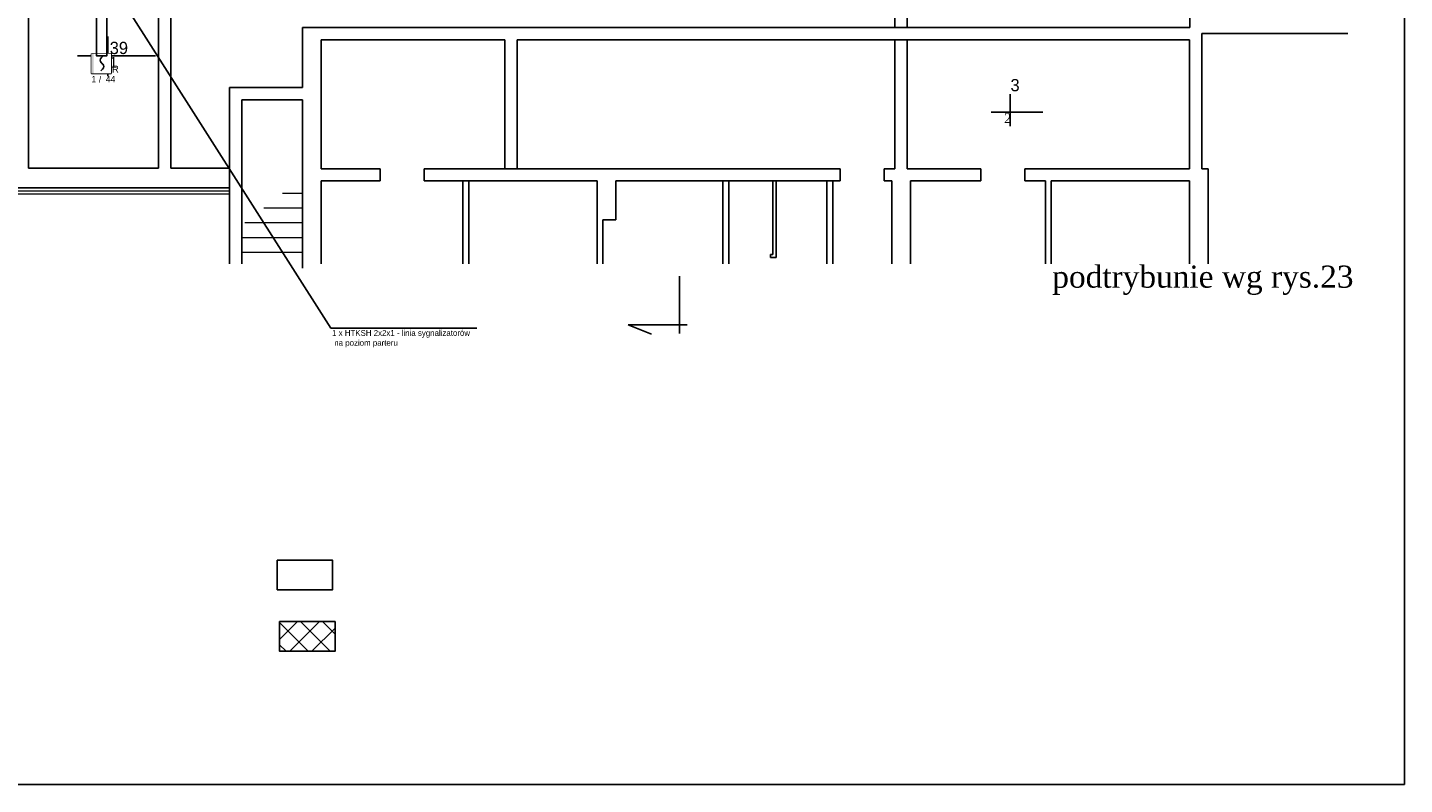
# Model space of a CAD drawing. Header units: millimetres. Extents: x -26513 to 76799, y 0 to 112149.
# Tile 13 of 98: x -21307 to -18503, y 91932 to 93474. Entities that reach past the tile are written whole.
import ezdxf
from ezdxf import colors
from ezdxf.entities.mleader import LeaderData, LeaderLine
from ezdxf.enums import TextEntityAlignment as Align
from ezdxf.math import Vec2, Vec3

# ---------------------------------------------------------------- set-up
doc = ezdxf.new("R2010")
doc.units = ezdxf.units.MM
doc.header["$LTSCALE"] = 2
doc.set_wipeout_variables(frame=1)
doc.linetypes.add('HIDDEN', pattern=[0.375, 0.25, -0.125])
for name, color, linetype in [('istn.śiany', 2, 'Continuous'), ('nazwy pomieszczeń', 7, 'Continuous'), ('ssp', 1, 'Continuous')]:
    doc.layers.add(name, color=color, linetype=linetype)
for name, color, linetype, lineweight in [('ocieplenie', 5, 'BATTING', 5), ('SCHODY', 54, 'Continuous', 15), ('wentylacja', 4, 'Continuous', 9)]:
    doc.layers.add(name, color=color, linetype=linetype, lineweight=lineweight)
doc.linetypes.add('BATTING', pattern='A,0.0001,-0.1,[134,ltypeshp.shx,S=0.1,R=0,X=-0.1,Y=0],-0.2,[134,ltypeshp.shx,S=0.1,R=180,X=0.1,Y=0],-0.1', length=0.4001)

# ---------------------------------------------------------------- blocks, each defined once
blk = doc.blocks.new('DUO')
at = {"color": 0}
blk.add_wipeout([(0, 61.4), (61.4, 61.4), (61.4, 0), (0, 0)], dxfattribs=at).dxf.layer = 'ssp'
at = {"layer": 'ssp'}
blk.add_lwpolyline([(0, 61.4), (61.4, 61.4), (61.4, 0), (0, 0)], close=True, dxfattribs=at)
blk.add_wipeout([(0, 61.4), (61.4, 61.4), (61.4, 0), (0, 0)]).dxf.layer = 'ssp'
h = blk.add_hatch(color=256, dxfattribs=at)
h.set_gradient(color1=(255, 0, 0), color2=(224, 0, 0), one_color=1, name='INVSPHERICAL')
h.paths.add_polyline_path([(7.2, 30.7), (7.2, 61.4), (0, 61.4), (0, 30.7)])
h.paths.add_polyline_path([(7.2, 0), (7.2, 30.7), (0, 30.7), (0, 0)])
for p, q in [((27.4, 41.5), (28.4, 45.4)), ((28.4, 45.4), (31.3, 49.9)), ((31.3, 49.9), (36.1, 55.2)), ((28.4, 37.6), (27.4, 41.5)), ((30.6, 34.3), (28.4, 37.6)), ((34.4, 13), (29.5, 7.6)), ((31.3, 33.1), (30.6, 34.3)), ((32.8, 31.4), (31.3, 33.1)), ((32.8, 31.4), (34.4, 29.7)), ((34.4, 29.7), (35.1, 28.6)), ((37.3, 17.4), (34.4, 13)), ((35.1, 28.6), (37.3, 25.3)), ((37.3, 25.3), (38.2, 21.3)), ((38.2, 21.3), (37.3, 17.4))]:
    blk.add_line(p, q, dxfattribs=at)
blk.add_text('R', height=22, dxfattribs=at).set_placement((64.1, 2.4))
at = {"layer": 'ssp', "flags": 8}
blk.add_attdef('PETLA', text='', height=20, dxfattribs=at).set_placement((14.7, -8.3), align=Align.TOP_RIGHT)
for tag, p in [('/', (23, -9)), ('ADRES', (44.6, -8))]:
    blk.add_attdef(tag, text='', height=20, dxfattribs=at).set_placement(p, align=Align.TOP_LEFT)

msp = doc.modelspace()

# ---------------------------------------------------------------- hatches: boundary and pattern name
at = {"layer": 'wentylacja'}
h = msp.add_hatch(dxfattribs=at)
h.set_pattern_fill('ANSI37', color=256, scale=10, style=0)
h.set_pattern_definition([(45, (-39882.13, -185.29), (-22.45064, 22.45064), []), (135, (-39882.13, -185.29), (-22.45064, -22.45064), [])])
h.paths.add_polyline_path([(-20793.8, 92263.3), (-20793.8, 92202.9), (-20680.9, 92202.9), (-20680.9, 92263.3)])

# ---------------------------------------------------------------- linework, layer by layer
at = {"layer": 'Defpoints'}
msp.add_lwpolyline([(-24422.7, 96131.6), (-18502.7, 96131.6), (-18502.7, 91931.6), (-24422.7, 91931.6)], close=True, dxfattribs=at)
at = {"layer": 'istn.śiany'}
for p, q in [((-18940.1, 93731.6), (-18940.1, 93473.6)), ((-21305.1, 93644.6), (-21305.1, 93187.1)), ((-19540.6, 93644.6), (-19540.6, 93473.6)), ((-19515.6, 93611.1), (-19515.6, 93473.6)), ((-21040.6, 93539.9), (-21040.6, 93187.1)), ((-21015.6, 93539.9), (-21015.6, 93187.1)), ((-20747.1, 93473.6), (-20747.1, 93351.1)), ((-20747.1, 93473.6), (-19540.6, 93473.6)), ((-19540.6, 93473.6), (-19515.6, 93473.6)), ((-19515.6, 93473.6), (-18940.1, 93473.6)), ((-20709.1, 93448.6), (-20709.1, 93185.6)), ((-20709.1, 93448.6), (-20335.1, 93448.6)), ((-20335.1, 93448.6), (-20335.1, 93185.6)), ((-20310.1, 93448.6), (-18940.6, 93448.6)), ((-20310.1, 93448.6), (-20310.1, 93185.6)), ((-19540.6, 93448.6), (-19540.6, 93185.6)), ((-19515.6, 93448.6), (-19515.6, 93185.6)), ((-18940.6, 93448.6), (-18940.6, 93185.6)), ((-18915.6, 93461.6), (-18915.6, 93185.6)), ((-18915.6, 93461.6), (-18618, 93461.6)), ((-20895.6, 93351.1), (-20747.1, 93351.1)), ((-20895.6, 93351.1), (-20895.6, 92992.3)), ((-20870.6, 93326.1), (-20870.6, 92992.3)), ((-20870.6, 93326.1), (-20747.1, 93326.1)), ((-20747.1, 93326.1), (-20747.1, 92983.5)), ((-21305.1, 93187.1), (-21040.6, 93187.1)), ((-21015.6, 93187.1), (-20895.6, 93187.1)), ((-20747.1, 93185.6), (-20747.1, 92992.3)), ((-20709.1, 93185.6), (-20589.1, 93185.6)), ((-20589.1, 93185.6), (-20589.1, 93161.5)), ((-20499.1, 93185.6), (-20499.1, 93161.5)), ((-20499.1, 93185.6), (-19652.1, 93185.6)), ((-19822.1, 93185.6), (-19652.1, 93185.6)), ((-19652.1, 93161.5), (-19652.1, 93185.6)), ((-19562.1, 93161.5), (-19562.1, 93185.6)), ((-19562.1, 93185.6), (-19540.6, 93185.6)), ((-19515.6, 93185.6), (-19365.6, 93185.6)), ((-19365.6, 93185.6), (-19365.6, 93161.5)), ((-19275.6, 93185.6), (-18940.6, 93185.6)), ((-19275.6, 93185.6), (-19275.6, 93161.5)), ((-18915.6, 93185.6), (-18902.6, 93185.6)), ((-18902.6, 93185.6), (-18902.6, 92992.3)), ((-21947.1, 93147.1), (-20895.6, 93147.1)), ((-20709.1, 93161.5), (-20709.1, 92992.3)), ((-20709.1, 93161.5), (-20589.1, 93161.5)), ((-20499.1, 93161.5), (-20147.1, 93161.5)), ((-20420.6, 93161.5), (-20420.6, 92992.3)), ((-20408.6, 93161.5), (-20408.6, 92992.3)), ((-20147.1, 93161.5), (-20147.1, 92992.3)), ((-20109.1, 93161.5), (-20109.1, 93081.5)), ((-20109.1, 93161.5), (-19652.1, 93161.5)), ((-19891.1, 93161.5), (-19891.1, 92992.3)), ((-19879.1, 93161.5), (-19879.1, 92992.3)), ((-19789.1, 93161.5), (-19789.1, 93011.5)), ((-19782.6, 93161.5), (-19782.6, 93005)), ((-19679.1, 93161.5), (-19679.1, 92992.3)), ((-19667.1, 93161.5), (-19667.1, 92992.3)), ((-19562.1, 93161.5), (-19547.1, 93161.5)), ((-19547.1, 93161.5), (-19547.1, 92992.3)), ((-19509.1, 93161.5), (-19509.1, 92992.3)), ((-19509.1, 93161.5), (-19365.6, 93161.5)), ((-19275.6, 93161.5), (-19234.1, 93161.5)), ((-19234.1, 93161.5), (-19234.1, 92992.3)), ((-19222.1, 93161.5), (-19222.1, 92992.3)), ((-19222.1, 93161.5), (-18940.6, 93161.5)), ((-18940.6, 93161.5), (-18940.6, 92992.3)), ((-20135.1, 93081.5), (-20135.1, 92992.3)), ((-20135.1, 93081.5), (-20109.1, 93081.5)), ((-19794.1, 93011.5), (-19789.1, 93011.5)), ((-19794.1, 93011.5), (-19794.1, 93005)), ((-19794.1, 93005), (-19782.6, 93005)), ((-19979.4, 92850.6), (-19979.4, 92967.4)), ((-20083.9, 92867.7), (-19963.4, 92867.7)), ((-20083.9, 92867.7), (-20036.6, 92849.2))]:
    msp.add_line(p, q, dxfattribs=at)
for points in [[(-20798.6, 92388.5), (-20685.7, 92388.5), (-20685.7, 92328.1), (-20798.6, 92328.1)], [(-20793.8, 92263.3), (-20680.9, 92263.3), (-20680.9, 92202.9), (-20793.8, 92202.9)]]:
    msp.add_lwpolyline(points, close=True, dxfattribs=at)
at = {"layer": 'nazwy pomieszczeń'}
for p, q in [((-21143.8, 93455.3), (-21143.8, 93374.8)), ((-21205.2, 93416.2), (-21046.2, 93416.2)), ((-19305.9, 93337.7), (-19305.9, 93272.6)), ((-19344.6, 93301.2), (-19239, 93301.2))]:
    msp.add_line(p, q, dxfattribs=at)
at = {"layer": 'ocieplenie'}
msp.add_line((-21947.1, 93141.1), (-20895.6, 93141.1), dxfattribs=at)
at = {"layer": 'ocieplenie', "linetype": 'Continuous'}
msp.add_line((-21947.1, 93135.1), (-20895.6, 93135.1), dxfattribs=at)
at = {"layer": 'SCHODY'}
for p, q in [((-20787.9, 93136.1), (-20747.1, 93136.1)), ((-20826.1, 93106.1), (-20747.1, 93106.1)), ((-20864.3, 93076.1), (-20747.1, 93076.1)), ((-20870.6, 93046.1), (-20747.1, 93046.1)), ((-20870.6, 93016.1), (-20747.1, 93016.1))]:
    msp.add_line(p, q, dxfattribs=at)

# ---------------------------------------------------------------- texts
at = {"layer": 'nazwy pomieszczeń', "attachment_point": 1}
for s, insert, char_height, width in [('39', (-21139.7, 93444.5), 25, 210.243), ('41', (-21156.9, 93413.6), 22, 210.243), ('3', (-19305.1, 93368.7), 25, 294.358), ('{\\fTimes New Roman|b0|i0|c238|p18;2}', (-19318.2, 93299), 20, 210.243), ('{\\fTimes New Roman|b0|i0|c238|p18;\\H3x;podtrybunie wg rys.23 }', (-19220, 92988.6), 15, 1473.416)]:
    msp.add_mtext(s, dxfattribs=dict(at, insert=insert, char_height=char_height, width=width))

# ---------------------------------------------------------------- next in the draw order: block references
at = {"layer": 'ssp'}
ref = msp.add_blockref('DUO', (-21177, 93380.1), dxfattribs=dict(at, xscale=0.6537916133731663, yscale=0.6537916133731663, zscale=0.6537916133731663))
ref.add_attrib('PETLA', '1', dxfattribs={"height": 13.1}).set_placement((-21167.4, 93374.7), align=Align.TOP_RIGHT)
ref.add_attrib('ADRES', '44', dxfattribs={"height": 13.08}).set_placement((-21147.8, 93374.9), align=Align.TOP_LEFT)
ref.add_attrib('/', '/', dxfattribs={"height": 13.1}).set_placement((-21162, 93374.3), align=Align.TOP_LEFT)

# ---------------------------------------------------------------- next in the draw order: linework, layer by layer
msp.add_lwpolyline([(-21145.5, 93629.3), (-21145.5, 93416.2), (-21167, 93416.2), (-21167, 93629.3)], dxfattribs=at)

# ---------------------------------------------------------------- next in the draw order: leaders
at = {"linetype": 'HIDDEN', "ltscale": 5}
ml = msp.add_multileader_mtext('Standard', dxfattribs=at)
ml.set_content('\\P1 x HTKSH 2x2x1 - linia sygnalizatorów\\P na poziom parteru', color=256)
ml.set_leader_properties()
ml.build(insert=Vec2(0, 0))
ml.multileader.update_dxf_attribs({"text_left_attachment_type": 6, "text_right_attachment_type": 6, "dogleg_length": 0.36, "arrow_head_size": 20})
ctx = ml.context
ctx.base_point, ctx.char_height, ctx.arrow_head_size, ctx.plane_origin = Vec3(-20688.8, 92861.4), 12, 20, Vec3(-21273.7, 93779.1)
ctx.left_attachment, ctx.right_attachment = 6, 6
notes = []
notes.append((ctx, [(0, (1, 1, 0), (-20689.1, 92861.4), (1, 0), 0.36, [(0, [(-21273.7, 93779.1)], 0, [])])]))
ctx.mtext.insert, ctx.mtext.flow_direction = Vec3(-20686.8, 92877.4), 5
for ctx, leaders in notes:
    for number, flags, end, landing, length, lines in leaders:
        leader = LeaderData()
        leader.index, (leader.has_last_leader_line, leader.has_dogleg_vector, leader.attachment_direction) = number, flags
        leader.last_leader_point, leader.dogleg_vector, leader.dogleg_length = Vec3(end), Vec3(landing), length
        for number, points, colour, breaks in lines:
            line = LeaderLine()
            line.index, line.vertices, line.color, line.breaks = number, Vec3.list(points), colors.encode_raw_color(colour), breaks
            leader.lines.append(line)
        ctx.leaders.append(leader)

doc.saveas('drawing.dxf')
